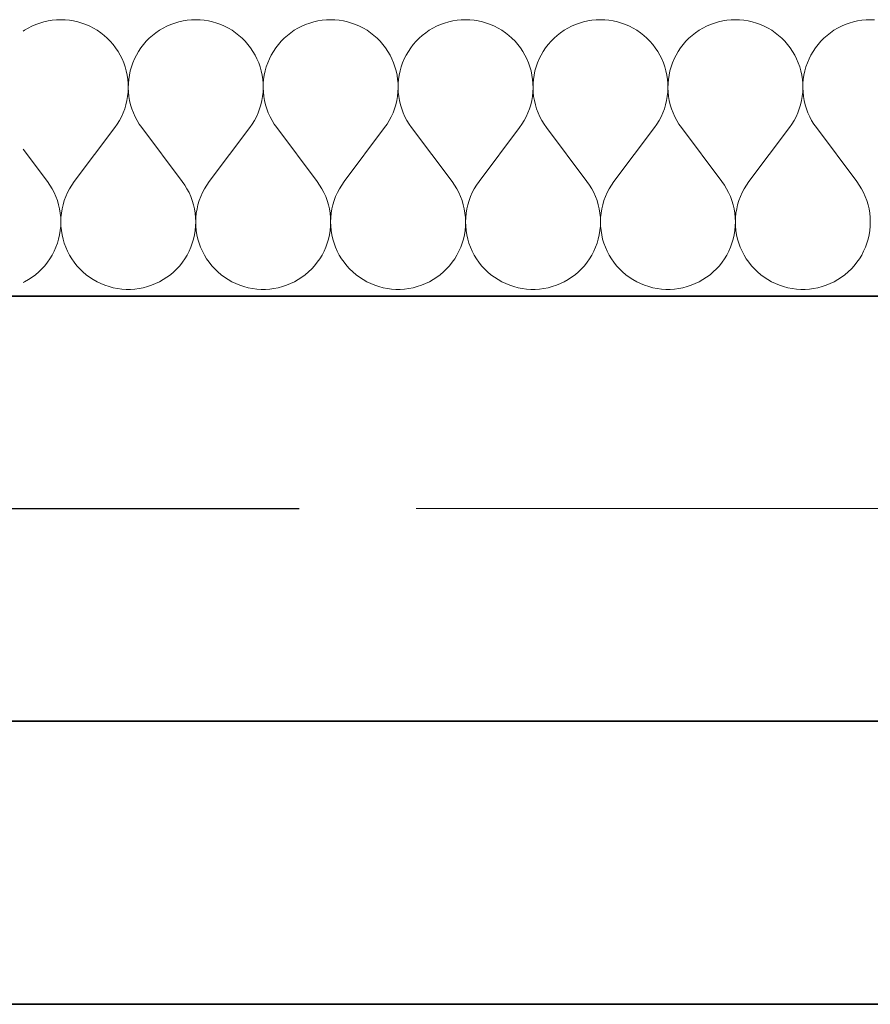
# Model space of a CAD drawing. Header units: millimetres. Extents: x -34676 to 172266, y 39940 to 476087.
# Tile 159 of 256: x 50408 to 51008, y 310245 to 310940. Entities that reach past the tile are written whole.
import ezdxf

# ---------------------------------------------------------------- set-up
doc = ezdxf.new("R2010")
doc.units = ezdxf.units.MM
doc.header["$MEASUREMENT"] = 0
doc.linetypes.add('Kropki i Kreski', pattern=[6.702778, 3.527778, -1.763889, 0, -1.411111])
for name, color, linetype in [('#podkład', 252, 'Continuous'), ('- A - ocieplenie', 7, 'Continuous'), ('- ZT- opisy', 7, 'Continuous'), ('Konstrukcja - Siatka mod', 7, 'Continuous'), ('Konstrukcja - Ściany zewnętrzne', 7, 'Continuous')]:
    doc.layers.add(name, color=color, linetype=linetype)

# ---------------------------------------------------------------- blocks, each defined once
blk = doc.blocks.new('ILHKGJHF')
at = {"layer": '- A - ocieplenie', "color": 252, "linetype": 'Continuous', "lineweight": 13, "ltscale": 100}
for p, q in [((50041.2, 316305.61), (50038.2, 316305.33)), ((50044.21, 316305.71), (50041.2, 316305.61)), ((50047.22, 316305.61), (50044.21, 316305.71)), ((50050.22, 316305.33), (50047.22, 316305.61)), ((50136.44, 316305.61), (50133.44, 316305.33)), ((50139.45, 316305.71), (50136.44, 316305.61)), ((50142.46, 316305.61), (50139.45, 316305.71)), ((50145.46, 316305.33), (50142.46, 316305.61)), ((50231.68, 316305.61), (50228.68, 316305.33)), ((50234.69, 316305.71), (50231.68, 316305.61)), ((50237.7, 316305.61), (50234.69, 316305.71)), ((50240.7, 316305.33), (50237.7, 316305.61)), ((50326.91, 316305.61), (50323.92, 316305.33)), ((50329.92, 316305.71), (50326.91, 316305.61)), ((50332.94, 316305.61), (50329.92, 316305.71)), ((50335.93, 316305.33), (50332.94, 316305.61)), ((50422.15, 316305.61), (50419.15, 316305.33)), ((50425.16, 316305.71), (50422.15, 316305.61)), ((50428.17, 316305.61), (50425.16, 316305.71)), ((50431.17, 316305.33), (50428.17, 316305.61)), ((50517.39, 316305.61), (50514.39, 316305.33)), ((50520.4, 316305.71), (50517.39, 316305.61)), ((50523.41, 316305.61), (50520.4, 316305.71)), ((50526.41, 316305.33), (50523.41, 316305.61)), ((50612.63, 316305.61), (50609.63, 316305.33)), ((50615.64, 316305.71), (50612.63, 316305.61)), ((50618.65, 316305.61), (50615.64, 316305.71)), ((50021.12, 316299.74), (50018.54, 316298.19)), ((50023.8, 316301.11), (50021.12, 316299.74)), ((50026.57, 316302.32), (50023.8, 316301.11)), ((50029.4, 316303.34), (50026.57, 316302.32)), ((50032.29, 316304.19), (50029.4, 316303.34)), ((50035.23, 316304.85), (50032.29, 316304.19)), ((50038.2, 316305.33), (50035.23, 316304.85)), ((50053.19, 316304.85), (50050.22, 316305.33)), ((50056.13, 316304.19), (50053.19, 316304.85)), ((50059.02, 316303.34), (50056.13, 316304.19)), ((50061.86, 316302.32), (50059.02, 316303.34)), ((50064.62, 316301.11), (50061.86, 316302.32)), ((50067.3, 316299.74), (50064.62, 316301.11)), ((50069.88, 316298.19), (50067.3, 316299.74)), ((50116.36, 316299.74), (50113.78, 316298.19)), ((50119.04, 316301.11), (50116.36, 316299.74)), ((50121.8, 316302.32), (50119.04, 316301.11)), ((50124.64, 316303.34), (50121.8, 316302.32)), ((50127.53, 316304.19), (50124.64, 316303.34)), ((50130.46, 316304.85), (50127.53, 316304.19)), ((50133.44, 316305.33), (50130.46, 316304.85)), ((50148.43, 316304.85), (50145.46, 316305.33)), ((50151.37, 316304.19), (50148.43, 316304.85)), ((50154.26, 316303.34), (50151.37, 316304.19)), ((50157.09, 316302.32), (50154.26, 316303.34)), ((50159.85, 316301.11), (50157.09, 316302.32)), ((50162.53, 316299.74), (50159.85, 316301.11)), ((50165.12, 316298.19), (50162.53, 316299.74)), ((50211.6, 316299.74), (50209.01, 316298.19)), ((50214.28, 316301.11), (50211.6, 316299.74)), ((50217.04, 316302.32), (50214.28, 316301.11)), ((50219.87, 316303.34), (50217.04, 316302.32)), ((50222.76, 316304.19), (50219.87, 316303.34)), ((50225.7, 316304.85), (50222.76, 316304.19)), ((50228.68, 316305.33), (50225.7, 316304.85)), ((50243.67, 316304.85), (50240.7, 316305.33)), ((50246.61, 316304.19), (50243.67, 316304.85)), ((50249.5, 316303.34), (50246.61, 316304.19)), ((50252.33, 316302.32), (50249.5, 316303.34)), ((50255.09, 316301.11), (50252.33, 316302.32)), ((50257.77, 316299.74), (50255.09, 316301.11)), ((50260.36, 316298.19), (50257.77, 316299.74)), ((50306.84, 316299.74), (50304.25, 316298.19)), ((50309.52, 316301.11), (50306.84, 316299.74)), ((50312.28, 316302.32), (50309.52, 316301.11)), ((50315.11, 316303.34), (50312.28, 316302.32)), ((50318, 316304.19), (50315.11, 316303.34)), ((50320.94, 316304.85), (50318, 316304.19)), ((50323.92, 316305.33), (50320.94, 316304.85)), ((50338.91, 316304.85), (50335.93, 316305.33)), ((50341.85, 316304.19), (50338.91, 316304.85)), ((50344.74, 316303.34), (50341.85, 316304.19)), ((50347.57, 316302.32), (50344.74, 316303.34)), ((50350.33, 316301.11), (50347.57, 316302.32)), ((50353.01, 316299.74), (50350.33, 316301.11)), ((50355.6, 316298.19), (50353.01, 316299.74)), ((50402.08, 316299.74), (50399.49, 316298.19)), ((50404.76, 316301.11), (50402.08, 316299.74)), ((50407.52, 316302.32), (50404.76, 316301.11)), ((50410.35, 316303.34), (50407.52, 316302.32)), ((50413.24, 316304.19), (50410.35, 316303.34)), ((50416.18, 316304.85), (50413.24, 316304.19)), ((50419.15, 316305.33), (50416.18, 316304.85)), ((50434.15, 316304.85), (50431.17, 316305.33)), ((50437.09, 316304.19), (50434.15, 316304.85)), ((50439.98, 316303.34), (50437.09, 316304.19)), ((50442.81, 316302.32), (50439.98, 316303.34)), ((50445.57, 316301.11), (50442.81, 316302.32)), ((50448.25, 316299.74), (50445.57, 316301.11)), ((50450.84, 316298.19), (50448.25, 316299.74)), ((50497.32, 316299.74), (50494.73, 316298.19)), ((50499.99, 316301.11), (50497.32, 316299.74)), ((50502.76, 316302.32), (50499.99, 316301.11)), ((50505.59, 316303.34), (50502.76, 316302.32)), ((50508.48, 316304.19), (50505.59, 316303.34)), ((50511.42, 316304.85), (50508.48, 316304.19)), ((50514.39, 316305.33), (50511.42, 316304.85)), ((50529.38, 316304.85), (50526.41, 316305.33)), ((50532.32, 316304.19), (50529.38, 316304.85)), ((50535.21, 316303.34), (50532.32, 316304.19)), ((50538.05, 316302.32), (50535.21, 316303.34)), ((50540.81, 316301.11), (50538.05, 316302.32)), ((50543.49, 316299.74), (50540.81, 316301.11)), ((50546.07, 316298.19), (50543.49, 316299.74)), ((50592.55, 316299.74), (50589.97, 316298.19)), ((50595.23, 316301.11), (50592.55, 316299.74)), ((50597.99, 316302.32), (50595.23, 316301.11)), ((50600.83, 316303.34), (50597.99, 316302.32)), ((50603.72, 316304.19), (50600.83, 316303.34)), ((50606.66, 316304.85), (50603.72, 316304.19)), ((50609.63, 316305.33), (50606.66, 316304.85)), ((50018.54, 316298.19), (50017.56, 316297.52)), ((50072.37, 316296.49), (50069.88, 316298.19)), ((50074.74, 316294.63), (50072.37, 316296.49)), ((50076.99, 316292.63), (50074.74, 316294.63)), ((50079.11, 316290.49), (50076.99, 316292.63)), ((50106.67, 316292.63), (50104.55, 316290.49)), ((50108.92, 316294.63), (50106.67, 316292.63)), ((50111.29, 316296.49), (50108.92, 316294.63)), ((50113.78, 316298.19), (50111.29, 316296.49)), ((50167.61, 316296.49), (50165.12, 316298.19)), ((50169.98, 316294.63), (50167.61, 316296.49)), ((50172.23, 316292.63), (50169.98, 316294.63)), ((50174.34, 316290.49), (50172.23, 316292.63)), ((50201.91, 316292.63), (50199.79, 316290.49)), ((50204.16, 316294.63), (50201.91, 316292.63)), ((50206.53, 316296.49), (50204.16, 316294.63)), ((50209.01, 316298.19), (50206.53, 316296.49)), ((50262.84, 316296.49), (50260.36, 316298.19)), ((50265.21, 316294.63), (50262.84, 316296.49)), ((50267.46, 316292.63), (50265.21, 316294.63)), ((50269.58, 316290.49), (50267.46, 316292.63)), ((50297.15, 316292.63), (50295.03, 316290.49)), ((50299.4, 316294.63), (50297.15, 316292.63)), ((50301.77, 316296.49), (50299.4, 316294.63)), ((50304.25, 316298.19), (50301.77, 316296.49)), ((50358.08, 316296.49), (50355.6, 316298.19)), ((50360.45, 316294.63), (50358.08, 316296.49)), ((50362.7, 316292.63), (50360.45, 316294.63)), ((50364.82, 316290.49), (50362.7, 316292.63)), ((50392.38, 316292.63), (50390.27, 316290.49)), ((50394.63, 316294.63), (50392.38, 316292.63)), ((50397.01, 316296.49), (50394.63, 316294.63)), ((50399.49, 316298.19), (50397.01, 316296.49)), ((50453.32, 316296.49), (50450.84, 316298.19)), ((50455.69, 316294.63), (50453.32, 316296.49)), ((50457.94, 316292.63), (50455.69, 316294.63)), ((50460.06, 316290.49), (50457.94, 316292.63)), ((50487.62, 316292.63), (50485.5, 316290.49)), ((50489.87, 316294.63), (50487.62, 316292.63)), ((50492.24, 316296.49), (50489.87, 316294.63)), ((50494.73, 316298.19), (50492.24, 316296.49)), ((50548.56, 316296.49), (50546.07, 316298.19)), ((50550.93, 316294.63), (50548.56, 316296.49)), ((50553.18, 316292.63), (50550.93, 316294.63)), ((50555.3, 316290.49), (50553.18, 316292.63)), ((50582.86, 316292.63), (50580.74, 316290.49)), ((50585.11, 316294.63), (50582.86, 316292.63)), ((50587.48, 316296.49), (50585.11, 316294.63)), ((50589.97, 316298.19), (50587.48, 316296.49)), ((50081.09, 316288.22), (50079.11, 316290.49)), ((50082.92, 316285.83), (50081.09, 316288.22)), ((50084.59, 316283.32), (50082.92, 316285.83)), ((50100.74, 316285.83), (50099.07, 316283.32)), ((50102.57, 316288.22), (50100.74, 316285.83)), ((50104.55, 316290.49), (50102.57, 316288.22)), ((50176.32, 316288.22), (50174.34, 316290.49)), ((50178.15, 316285.83), (50176.32, 316288.22)), ((50179.83, 316283.32), (50178.15, 316285.83)), ((50195.98, 316285.83), (50194.3, 316283.32)), ((50197.81, 316288.22), (50195.98, 316285.83)), ((50199.79, 316290.49), (50197.81, 316288.22)), ((50271.56, 316288.22), (50269.58, 316290.49)), ((50273.39, 316285.83), (50271.56, 316288.22)), ((50275.07, 316283.32), (50273.39, 316285.83)), ((50291.22, 316285.83), (50289.54, 316283.32)), ((50293.05, 316288.22), (50291.22, 316285.83)), ((50295.03, 316290.49), (50293.05, 316288.22)), ((50366.8, 316288.22), (50364.82, 316290.49)), ((50368.63, 316285.83), (50366.8, 316288.22)), ((50370.31, 316283.32), (50368.63, 316285.83)), ((50386.46, 316285.83), (50384.78, 316283.32)), ((50388.29, 316288.22), (50386.46, 316285.83)), ((50390.27, 316290.49), (50388.29, 316288.22)), ((50462.04, 316288.22), (50460.06, 316290.49)), ((50463.87, 316285.83), (50462.04, 316288.22)), ((50465.54, 316283.32), (50463.87, 316285.83)), ((50481.69, 316285.83), (50480.02, 316283.32)), ((50483.53, 316288.22), (50481.69, 316285.83)), ((50485.5, 316290.49), (50483.53, 316288.22)), ((50557.28, 316288.22), (50555.3, 316290.49)), ((50559.11, 316285.83), (50557.28, 316288.22)), ((50560.78, 316283.32), (50559.11, 316285.83)), ((50576.93, 316285.83), (50575.26, 316283.32)), ((50578.76, 316288.22), (50576.93, 316285.83)), ((50580.74, 316290.49), (50578.76, 316288.22)), ((50086.11, 316280.72), (50084.59, 316283.32)), ((50087.45, 316278.03), (50086.11, 316280.72)), ((50088.63, 316275.25), (50087.45, 316278.03)), ((50096.2, 316278.03), (50095.03, 316275.25)), ((50097.55, 316280.72), (50096.2, 316278.03)), ((50099.07, 316283.32), (50097.55, 316280.72)), ((50181.35, 316280.72), (50179.83, 316283.32)), ((50182.69, 316278.03), (50181.35, 316280.72)), ((50183.87, 316275.25), (50182.69, 316278.03)), ((50191.44, 316278.03), (50190.27, 316275.25)), ((50192.79, 316280.72), (50191.44, 316278.03)), ((50194.3, 316283.32), (50192.79, 316280.72)), ((50276.58, 316280.72), (50275.07, 316283.32)), ((50277.93, 316278.03), (50276.58, 316280.72)), ((50279.1, 316275.25), (50277.93, 316278.03)), ((50286.68, 316278.03), (50285.51, 316275.25)), ((50288.03, 316280.72), (50286.68, 316278.03)), ((50289.54, 316283.32), (50288.03, 316280.72)), ((50371.82, 316280.72), (50370.31, 316283.32)), ((50373.17, 316278.03), (50371.82, 316280.72)), ((50374.34, 316275.25), (50373.17, 316278.03)), ((50381.92, 316278.03), (50380.74, 316275.25)), ((50383.27, 316280.72), (50381.92, 316278.03)), ((50384.78, 316283.32), (50383.27, 316280.72)), ((50467.06, 316280.72), (50465.54, 316283.32)), ((50468.41, 316278.03), (50467.06, 316280.72)), ((50469.58, 316275.25), (50468.41, 316278.03)), ((50477.16, 316278.03), (50475.98, 316275.25)), ((50478.5, 316280.72), (50477.16, 316278.03)), ((50480.02, 316283.32), (50478.5, 316280.72)), ((50562.3, 316280.72), (50560.78, 316283.32)), ((50563.64, 316278.03), (50562.3, 316280.72)), ((50564.82, 316275.25), (50563.64, 316278.03)), ((50572.39, 316278.03), (50571.22, 316275.25)), ((50573.74, 316280.72), (50572.39, 316278.03)), ((50575.26, 316283.32), (50573.74, 316280.72)), ((50089.62, 316272.41), (50088.63, 316275.25)), ((50090.44, 316269.51), (50089.62, 316272.41)), ((50094.03, 316272.41), (50093.22, 316269.51)), ((50095.03, 316275.25), (50094.03, 316272.41)), ((50184.86, 316272.41), (50183.87, 316275.25)), ((50185.68, 316269.51), (50184.86, 316272.41)), ((50189.27, 316272.41), (50188.46, 316269.51)), ((50190.27, 316275.25), (50189.27, 316272.41)), ((50280.1, 316272.41), (50279.1, 316275.25)), ((50280.92, 316269.51), (50280.1, 316272.41)), ((50284.51, 316272.41), (50283.7, 316269.51)), ((50285.51, 316275.25), (50284.51, 316272.41)), ((50375.34, 316272.41), (50374.34, 316275.25)), ((50376.15, 316269.51), (50375.34, 316272.41)), ((50379.75, 316272.41), (50378.93, 316269.51)), ((50380.74, 316275.25), (50379.75, 316272.41)), ((50470.58, 316272.41), (50469.58, 316275.25)), ((50471.39, 316269.51), (50470.58, 316272.41)), ((50474.99, 316272.41), (50474.17, 316269.51)), ((50475.98, 316275.25), (50474.99, 316272.41)), ((50565.82, 316272.41), (50564.82, 316275.25)), ((50566.63, 316269.51), (50565.82, 316272.41)), ((50570.22, 316272.41), (50569.41, 316269.51)), ((50571.22, 316275.25), (50570.22, 316272.41)), ((50091.07, 316266.56), (50090.44, 316269.51)), ((50091.51, 316263.58), (50091.07, 316266.56)), ((50092.59, 316266.56), (50092.15, 316263.58)), ((50093.22, 316269.51), (50092.59, 316266.56)), ((50186.31, 316266.56), (50185.68, 316269.51)), ((50186.75, 316263.58), (50186.31, 316266.56)), ((50187.83, 316266.56), (50187.39, 316263.58)), ((50188.46, 316269.51), (50187.83, 316266.56)), ((50281.55, 316266.56), (50280.92, 316269.51)), ((50281.99, 316263.58), (50281.55, 316266.56)), ((50283.07, 316266.56), (50282.62, 316263.58)), ((50283.7, 316269.51), (50283.07, 316266.56)), ((50376.78, 316266.56), (50376.15, 316269.51)), ((50377.23, 316263.58), (50376.78, 316266.56)), ((50378.3, 316266.56), (50377.86, 316263.58)), ((50378.93, 316269.51), (50378.3, 316266.56)), ((50472.02, 316266.56), (50471.39, 316269.51)), ((50472.46, 316263.58), (50472.02, 316266.56)), ((50473.54, 316266.56), (50473.1, 316263.58)), ((50474.17, 316269.51), (50473.54, 316266.56)), ((50567.26, 316266.56), (50566.63, 316269.51)), ((50567.7, 316263.58), (50567.26, 316266.56)), ((50568.78, 316266.56), (50568.34, 316263.58)), ((50569.41, 316269.51), (50568.78, 316266.56)), ((50091.76, 316260.58), (50091.51, 316263.58)), ((50091.7, 316254.56), (50091.83, 316257.57)), ((50091.83, 316257.57), (50091.76, 316260.58)), ((50091.89, 316260.58), (50091.83, 316257.57)), ((50091.83, 316257.57), (50091.96, 316254.56)), ((50092.15, 316263.58), (50091.89, 316260.58)), ((50187, 316260.58), (50186.75, 316263.58)), ((50186.94, 316254.56), (50187.06, 316257.57)), ((50187.06, 316257.57), (50187, 316260.58)), ((50187.13, 316260.58), (50187.07, 316257.57)), ((50187.07, 316257.57), (50187.2, 316254.56)), ((50187.39, 316263.58), (50187.13, 316260.58)), ((50282.24, 316260.58), (50281.99, 316263.58)), ((50282.17, 316254.56), (50282.3, 316257.57)), ((50282.3, 316257.57), (50282.24, 316260.58)), ((50282.37, 316260.58), (50282.31, 316257.57)), ((50282.31, 316257.57), (50282.44, 316254.56)), ((50282.62, 316263.58), (50282.37, 316260.58)), ((50377.48, 316260.58), (50377.23, 316263.58)), ((50377.41, 316254.56), (50377.54, 316257.57)), ((50377.54, 316257.57), (50377.48, 316260.58)), ((50377.61, 316260.58), (50377.55, 316257.57)), ((50377.55, 316257.57), (50377.67, 316254.56)), ((50377.86, 316263.58), (50377.61, 316260.58)), ((50472.72, 316260.58), (50472.46, 316263.58)), ((50472.65, 316254.56), (50472.78, 316257.57)), ((50472.78, 316257.57), (50472.72, 316260.58)), ((50472.85, 316260.58), (50472.78, 316257.57)), ((50472.78, 316257.57), (50472.91, 316254.56)), ((50473.1, 316263.58), (50472.85, 316260.58)), ((50567.95, 316260.58), (50567.7, 316263.58)), ((50567.89, 316254.56), (50568.02, 316257.57)), ((50568.02, 316257.57), (50567.95, 316260.58)), ((50568.09, 316260.58), (50568.02, 316257.57)), ((50568.02, 316257.57), (50568.15, 316254.56)), ((50568.34, 316263.58), (50568.09, 316260.58)), ((50090.87, 316248.6), (50091.38, 316251.57)), ((50091.38, 316251.57), (50091.7, 316254.56)), ((50091.96, 316254.56), (50092.28, 316251.57)), ((50092.28, 316251.57), (50092.78, 316248.6)), ((50186.11, 316248.6), (50186.62, 316251.57)), ((50186.62, 316251.57), (50186.94, 316254.56)), ((50187.2, 316254.56), (50187.52, 316251.57)), ((50187.52, 316251.57), (50188.02, 316248.6)), ((50281.35, 316248.6), (50281.86, 316251.57)), ((50281.86, 316251.57), (50282.17, 316254.56)), ((50282.44, 316254.56), (50282.75, 316251.57)), ((50282.75, 316251.57), (50283.26, 316248.6)), ((50376.59, 316248.6), (50377.1, 316251.57)), ((50377.1, 316251.57), (50377.41, 316254.56)), ((50377.67, 316254.56), (50377.99, 316251.57)), ((50377.99, 316251.57), (50378.5, 316248.6)), ((50471.83, 316248.6), (50472.33, 316251.57)), ((50472.33, 316251.57), (50472.65, 316254.56)), ((50472.91, 316254.56), (50473.23, 316251.57)), ((50473.23, 316251.57), (50473.74, 316248.6)), ((50567.06, 316248.6), (50567.57, 316251.57)), ((50567.57, 316251.57), (50567.89, 316254.56)), ((50568.15, 316254.56), (50568.47, 316251.57)), ((50568.47, 316251.57), (50568.98, 316248.6)), ((50089.3, 316242.78), (50090.18, 316245.67)), ((50090.18, 316245.67), (50090.87, 316248.6)), ((50092.78, 316248.6), (50093.48, 316245.67)), ((50093.48, 316245.67), (50094.36, 316242.78)), ((50184.54, 316242.78), (50185.42, 316245.67)), ((50185.42, 316245.67), (50186.11, 316248.6)), ((50188.02, 316248.6), (50188.72, 316245.67)), ((50188.72, 316245.67), (50189.59, 316242.78)), ((50279.78, 316242.78), (50280.66, 316245.67)), ((50280.66, 316245.67), (50281.35, 316248.6)), ((50283.26, 316248.6), (50283.95, 316245.67)), ((50283.95, 316245.67), (50284.83, 316242.78)), ((50375.02, 316242.78), (50375.89, 316245.67)), ((50375.89, 316245.67), (50376.59, 316248.6)), ((50378.5, 316248.6), (50379.19, 316245.67)), ((50379.19, 316245.67), (50380.07, 316242.78)), ((50470.26, 316242.78), (50471.13, 316245.67)), ((50471.13, 316245.67), (50471.83, 316248.6)), ((50473.74, 316248.6), (50474.43, 316245.67)), ((50474.43, 316245.67), (50475.31, 316242.78)), ((50565.49, 316242.78), (50566.37, 316245.67)), ((50566.37, 316245.67), (50567.06, 316248.6)), ((50568.98, 316248.6), (50569.67, 316245.67)), ((50569.67, 316245.67), (50570.55, 316242.78)), ((50085.61, 316234.55), (50087.01, 316237.22)), ((50087.01, 316237.22), (50088.25, 316239.96)), ((50088.25, 316239.96), (50089.3, 316242.78)), ((50094.36, 316242.78), (50095.41, 316239.96)), ((50095.41, 316239.96), (50096.65, 316237.22)), ((50096.65, 316237.22), (50098.05, 316234.55)), ((50180.84, 316234.55), (50182.25, 316237.22)), ((50182.25, 316237.22), (50183.48, 316239.96)), ((50183.48, 316239.96), (50184.54, 316242.78)), ((50189.59, 316242.78), (50190.65, 316239.96)), ((50190.65, 316239.96), (50191.89, 316237.22)), ((50191.89, 316237.22), (50193.29, 316234.55)), ((50276.08, 316234.55), (50277.49, 316237.22)), ((50277.49, 316237.22), (50278.72, 316239.96)), ((50278.72, 316239.96), (50279.78, 316242.78)), ((50284.83, 316242.78), (50285.89, 316239.96)), ((50285.89, 316239.96), (50287.12, 316237.22)), ((50287.12, 316237.22), (50288.53, 316234.55)), ((50371.32, 316234.55), (50372.73, 316237.22)), ((50372.73, 316237.22), (50373.96, 316239.96)), ((50373.96, 316239.96), (50375.02, 316242.78)), ((50380.07, 316242.78), (50381.13, 316239.96)), ((50381.13, 316239.96), (50382.36, 316237.22)), ((50382.36, 316237.22), (50383.77, 316234.55)), ((50466.56, 316234.55), (50467.96, 316237.22)), ((50467.96, 316237.22), (50469.2, 316239.96)), ((50469.2, 316239.96), (50470.26, 316242.78)), ((50475.31, 316242.78), (50476.37, 316239.96)), ((50476.37, 316239.96), (50477.6, 316237.22)), ((50477.6, 316237.22), (50479, 316234.55)), ((50561.8, 316234.55), (50563.2, 316237.22)), ((50563.2, 316237.22), (50564.44, 316239.96)), ((50564.44, 316239.96), (50565.49, 316242.78)), ((50570.55, 316242.78), (50571.6, 316239.96)), ((50571.6, 316239.96), (50572.84, 316237.22)), ((50572.84, 316237.22), (50574.24, 316234.55)), ((50053.73, 316191.42), (50082.31, 316229.52)), ((50082.31, 316229.52), (50084.04, 316231.98)), ((50084.04, 316231.98), (50085.61, 316234.55)), ((50098.05, 316234.55), (50099.62, 316231.98)), ((50099.62, 316231.98), (50101.35, 316229.52)), ((50129.92, 316191.42), (50101.35, 316229.52)), ((50148.97, 316191.42), (50177.54, 316229.52)), ((50177.54, 316229.52), (50179.27, 316231.98)), ((50179.27, 316231.98), (50180.84, 316234.55)), ((50193.29, 316234.55), (50194.86, 316231.98)), ((50194.86, 316231.98), (50196.59, 316229.52)), ((50225.16, 316191.42), (50196.59, 316229.52)), ((50244.21, 316191.42), (50272.78, 316229.52)), ((50272.78, 316229.52), (50274.51, 316231.98)), ((50274.51, 316231.98), (50276.08, 316234.55)), ((50288.53, 316234.55), (50290.1, 316231.98)), ((50290.1, 316231.98), (50291.83, 316229.52)), ((50320.4, 316191.42), (50291.83, 316229.52)), ((50339.45, 316191.42), (50368.02, 316229.52)), ((50368.02, 316229.52), (50369.75, 316231.98)), ((50369.75, 316231.98), (50371.32, 316234.55)), ((50383.77, 316234.55), (50385.34, 316231.98)), ((50385.34, 316231.98), (50387.07, 316229.52)), ((50415.64, 316191.42), (50387.07, 316229.52)), ((50434.69, 316191.42), (50463.26, 316229.52)), ((50463.26, 316229.52), (50464.99, 316231.98)), ((50464.99, 316231.98), (50466.56, 316234.55)), ((50479, 316234.55), (50480.58, 316231.98)), ((50480.58, 316231.98), (50482.31, 316229.52)), ((50510.88, 316191.42), (50482.31, 316229.52)), ((50529.92, 316191.42), (50558.5, 316229.52)), ((50558.5, 316229.52), (50560.23, 316231.98)), ((50560.23, 316231.98), (50561.8, 316234.55)), ((50574.24, 316234.55), (50575.81, 316231.98)), ((50575.81, 316231.98), (50577.54, 316229.52)), ((50606.12, 316191.42), (50577.54, 316229.52)), ((50034.69, 316191.42), (50017.56, 316214.26)), ((50036.44, 316188.92), (50034.69, 316191.42)), ((50038.03, 316186.31), (50036.44, 316188.92)), ((50051.98, 316188.92), (50050.39, 316186.31)), ((50053.73, 316191.42), (50051.98, 316188.92)), ((50131.68, 316188.92), (50129.92, 316191.42)), ((50133.27, 316186.31), (50131.68, 316188.92)), ((50147.22, 316188.92), (50145.63, 316186.31)), ((50148.97, 316191.42), (50147.22, 316188.92)), ((50226.92, 316188.92), (50225.16, 316191.42)), ((50228.51, 316186.31), (50226.92, 316188.92)), ((50242.46, 316188.92), (50240.87, 316186.31)), ((50244.21, 316191.42), (50242.46, 316188.92)), ((50322.15, 316188.92), (50320.4, 316191.42)), ((50323.74, 316186.31), (50322.15, 316188.92)), ((50337.69, 316188.92), (50336.1, 316186.31)), ((50339.45, 316191.42), (50337.69, 316188.92)), ((50417.39, 316188.92), (50415.64, 316191.42)), ((50418.98, 316186.31), (50417.39, 316188.92)), ((50432.93, 316188.92), (50431.34, 316186.31)), ((50434.69, 316191.42), (50432.93, 316188.92)), ((50512.63, 316188.92), (50510.88, 316191.42)), ((50514.22, 316186.31), (50512.63, 316188.92)), ((50528.17, 316188.92), (50526.58, 316186.31)), ((50529.92, 316191.42), (50528.17, 316188.92)), ((50607.87, 316188.92), (50606.12, 316191.42)), ((50609.46, 316186.31), (50607.87, 316188.92)), ((50039.45, 316183.6), (50038.03, 316186.31)), ((50040.69, 316180.81), (50039.45, 316183.6)), ((50041.75, 316177.95), (50040.69, 316180.81)), ((50047.73, 316180.81), (50046.67, 316177.95)), ((50048.97, 316183.6), (50047.73, 316180.81)), ((50050.39, 316186.31), (50048.97, 316183.6)), ((50134.69, 316183.6), (50133.27, 316186.31)), ((50135.93, 316180.81), (50134.69, 316183.6)), ((50136.99, 316177.95), (50135.93, 316180.81)), ((50142.97, 316180.81), (50141.9, 316177.95)), ((50144.21, 316183.6), (50142.97, 316180.81)), ((50145.63, 316186.31), (50144.21, 316183.6)), ((50229.93, 316183.6), (50228.51, 316186.31)), ((50231.17, 316180.81), (50229.93, 316183.6)), ((50232.23, 316177.95), (50231.17, 316180.81)), ((50238.2, 316180.81), (50237.14, 316177.95)), ((50239.45, 316183.6), (50238.2, 316180.81)), ((50240.87, 316186.31), (50239.45, 316183.6)), ((50325.16, 316183.6), (50323.74, 316186.31)), ((50326.41, 316180.81), (50325.16, 316183.6)), ((50327.47, 316177.95), (50326.41, 316180.81)), ((50333.44, 316180.81), (50332.38, 316177.95)), ((50334.68, 316183.6), (50333.44, 316180.81)), ((50336.1, 316186.31), (50334.68, 316183.6)), ((50420.4, 316183.6), (50418.98, 316186.31)), ((50421.65, 316180.81), (50420.4, 316183.6)), ((50422.71, 316177.95), (50421.65, 316180.81)), ((50428.68, 316180.81), (50427.62, 316177.95)), ((50429.92, 316183.6), (50428.68, 316180.81)), ((50431.34, 316186.31), (50429.92, 316183.6)), ((50515.64, 316183.6), (50514.22, 316186.31)), ((50516.88, 316180.81), (50515.64, 316183.6)), ((50517.94, 316177.95), (50516.88, 316180.81)), ((50523.92, 316180.81), (50522.86, 316177.95)), ((50525.16, 316183.6), (50523.92, 316180.81)), ((50526.58, 316186.31), (50525.16, 316183.6)), ((50610.88, 316183.6), (50609.46, 316186.31)), ((50612.12, 316180.81), (50610.88, 316183.6)), ((50613.18, 316177.95), (50612.12, 316180.81)), ((50042.63, 316175.02), (50041.75, 316177.95)), ((50043.31, 316172.04), (50042.63, 316175.02)), ((50045.79, 316175.02), (50045.11, 316172.04)), ((50046.67, 316177.95), (50045.79, 316175.02)), ((50137.87, 316175.02), (50136.99, 316177.95)), ((50138.55, 316172.04), (50137.87, 316175.02)), ((50141.03, 316175.02), (50140.34, 316172.04)), ((50141.9, 316177.95), (50141.03, 316175.02)), ((50233.11, 316175.02), (50232.23, 316177.95)), ((50233.79, 316172.04), (50233.11, 316175.02)), ((50236.27, 316175.02), (50235.58, 316172.04)), ((50237.14, 316177.95), (50236.27, 316175.02)), ((50328.34, 316175.02), (50327.47, 316177.95)), ((50329.03, 316172.04), (50328.34, 316175.02)), ((50331.51, 316175.02), (50330.82, 316172.04)), ((50332.38, 316177.95), (50331.51, 316175.02)), ((50423.58, 316175.02), (50422.71, 316177.95)), ((50424.27, 316172.04), (50423.58, 316175.02)), ((50426.74, 316175.02), (50426.06, 316172.04)), ((50427.62, 316177.95), (50426.74, 316175.02)), ((50518.82, 316175.02), (50517.94, 316177.95)), ((50519.51, 316172.04), (50518.82, 316175.02)), ((50521.98, 316175.02), (50521.3, 316172.04)), ((50522.86, 316177.95), (50521.98, 316175.02)), ((50614.06, 316175.02), (50613.18, 316177.95)), ((50614.74, 316172.04), (50614.06, 316175.02)), ((50043.81, 316169.02), (50043.31, 316172.04)), ((50044.11, 316165.98), (50043.81, 316169.02)), ((50044.61, 316169.02), (50044.31, 316165.98)), ((50045.11, 316172.04), (50044.61, 316169.02)), ((50139.05, 316169.02), (50138.55, 316172.04)), ((50139.35, 316165.98), (50139.05, 316169.02)), ((50139.85, 316169.02), (50139.55, 316165.98)), ((50140.34, 316172.04), (50139.85, 316169.02)), ((50234.28, 316169.02), (50233.79, 316172.04)), ((50234.58, 316165.98), (50234.28, 316169.02)), ((50235.09, 316169.02), (50234.79, 316165.98)), ((50235.58, 316172.04), (50235.09, 316169.02)), ((50329.52, 316169.02), (50329.03, 316172.04)), ((50329.82, 316165.98), (50329.52, 316169.02)), ((50330.33, 316169.02), (50330.03, 316165.98)), ((50330.82, 316172.04), (50330.33, 316169.02)), ((50424.76, 316169.02), (50424.27, 316172.04)), ((50425.06, 316165.98), (50424.76, 316169.02)), ((50425.56, 316169.02), (50425.27, 316165.98)), ((50426.06, 316172.04), (50425.56, 316169.02)), ((50520, 316169.02), (50519.51, 316172.04)), ((50520.3, 316165.98), (50520, 316169.02)), ((50520.8, 316169.02), (50520.5, 316165.98)), ((50521.3, 316172.04), (50520.8, 316169.02)), ((50615.24, 316169.02), (50614.74, 316172.04)), ((50615.54, 316165.98), (50615.24, 316169.02)), ((50043.83, 316156.83), (50044.12, 316159.87)), ((50044.21, 316162.93), (50044.11, 316165.98)), ((50044.12, 316159.87), (50044.21, 316162.93)), ((50044.31, 316165.98), (50044.21, 316162.93)), ((50044.21, 316162.93), (50044.3, 316159.87)), ((50044.3, 316159.87), (50044.59, 316156.83)), ((50139.07, 316156.83), (50139.36, 316159.87)), ((50139.45, 316162.93), (50139.35, 316165.98)), ((50139.36, 316159.87), (50139.45, 316162.93)), ((50139.55, 316165.98), (50139.45, 316162.93)), ((50139.45, 316162.93), (50139.54, 316159.87)), ((50139.54, 316159.87), (50139.83, 316156.83)), ((50234.3, 316156.83), (50234.59, 316159.87)), ((50234.69, 316162.93), (50234.58, 316165.98)), ((50234.59, 316159.87), (50234.69, 316162.93)), ((50234.79, 316165.98), (50234.69, 316162.93)), ((50234.69, 316162.93), (50234.78, 316159.87)), ((50234.78, 316159.87), (50235.07, 316156.83)), ((50329.54, 316156.83), (50329.83, 316159.87)), ((50329.92, 316162.93), (50329.82, 316165.98)), ((50329.83, 316159.87), (50329.92, 316162.93)), ((50330.03, 316165.98), (50329.92, 316162.93)), ((50329.92, 316162.93), (50330.02, 316159.87)), ((50330.02, 316159.87), (50330.31, 316156.83)), ((50424.78, 316156.83), (50425.07, 316159.87)), ((50425.16, 316162.93), (50425.06, 316165.98)), ((50425.07, 316159.87), (50425.16, 316162.93)), ((50425.27, 316165.98), (50425.16, 316162.93)), ((50425.16, 316162.93), (50425.26, 316159.87)), ((50425.26, 316159.87), (50425.54, 316156.83)), ((50520.02, 316156.83), (50520.31, 316159.87)), ((50520.4, 316162.93), (50520.3, 316165.98)), ((50520.31, 316159.87), (50520.4, 316162.93)), ((50520.5, 316165.98), (50520.4, 316162.93)), ((50520.4, 316162.93), (50520.49, 316159.87)), ((50520.49, 316159.87), (50520.78, 316156.83)), ((50615.26, 316156.83), (50615.55, 316159.87)), ((50615.64, 316162.93), (50615.54, 316165.98)), ((50615.55, 316159.87), (50615.64, 316162.93)), ((50042.67, 316150.84), (50043.35, 316153.82)), ((50043.35, 316153.82), (50043.83, 316156.83)), ((50044.59, 316156.83), (50045.08, 316153.82)), ((50045.08, 316153.82), (50045.75, 316150.84)), ((50137.91, 316150.84), (50138.58, 316153.82)), ((50138.58, 316153.82), (50139.07, 316156.83)), ((50139.83, 316156.83), (50140.31, 316153.82)), ((50140.31, 316153.82), (50140.99, 316150.84)), ((50233.15, 316150.84), (50233.82, 316153.82)), ((50233.82, 316153.82), (50234.3, 316156.83)), ((50235.07, 316156.83), (50235.55, 316153.82)), ((50235.55, 316153.82), (50236.23, 316150.84)), ((50328.38, 316150.84), (50329.06, 316153.82)), ((50329.06, 316153.82), (50329.54, 316156.83)), ((50330.31, 316156.83), (50330.79, 316153.82)), ((50330.79, 316153.82), (50331.47, 316150.84)), ((50423.62, 316150.84), (50424.3, 316153.82)), ((50424.3, 316153.82), (50424.78, 316156.83)), ((50425.54, 316156.83), (50426.03, 316153.82)), ((50426.03, 316153.82), (50426.7, 316150.84)), ((50518.86, 316150.84), (50519.54, 316153.82)), ((50519.54, 316153.82), (50520.02, 316156.83)), ((50520.78, 316156.83), (50521.27, 316153.82)), ((50521.27, 316153.82), (50521.94, 316150.84)), ((50614.1, 316150.84), (50614.77, 316153.82)), ((50614.77, 316153.82), (50615.26, 316156.83)), ((50040.75, 316145.04), (50041.8, 316147.9)), ((50041.8, 316147.9), (50042.67, 316150.84)), ((50045.75, 316150.84), (50046.62, 316147.9)), ((50046.62, 316147.9), (50047.67, 316145.04)), ((50135.99, 316145.04), (50137.04, 316147.9)), ((50137.04, 316147.9), (50137.91, 316150.84)), ((50140.99, 316150.84), (50141.85, 316147.9)), ((50141.85, 316147.9), (50142.91, 316145.04)), ((50231.23, 316145.04), (50232.28, 316147.9)), ((50232.28, 316147.9), (50233.15, 316150.84)), ((50236.23, 316150.84), (50237.09, 316147.9)), ((50237.09, 316147.9), (50238.14, 316145.04)), ((50326.47, 316145.04), (50327.52, 316147.9)), ((50327.52, 316147.9), (50328.38, 316150.84)), ((50331.47, 316150.84), (50332.33, 316147.9)), ((50332.33, 316147.9), (50333.38, 316145.04)), ((50421.71, 316145.04), (50422.76, 316147.9)), ((50422.76, 316147.9), (50423.62, 316150.84)), ((50426.7, 316150.84), (50427.57, 316147.9)), ((50427.57, 316147.9), (50428.62, 316145.04)), ((50516.94, 316145.04), (50517.99, 316147.9)), ((50517.99, 316147.9), (50518.86, 316150.84)), ((50521.94, 316150.84), (50522.81, 316147.9)), ((50522.81, 316147.9), (50523.86, 316145.04)), ((50612.18, 316145.04), (50613.23, 316147.9)), ((50613.23, 316147.9), (50614.1, 316150.84)), ((50036.53, 316136.91), (50038.11, 316139.53)), ((50038.11, 316139.53), (50039.52, 316142.24)), ((50039.52, 316142.24), (50040.75, 316145.04)), ((50047.67, 316145.04), (50048.9, 316142.24)), ((50048.9, 316142.24), (50050.31, 316139.53)), ((50050.31, 316139.53), (50051.89, 316136.91)), ((50131.77, 316136.91), (50133.35, 316139.53)), ((50133.35, 316139.53), (50134.76, 316142.24)), ((50134.76, 316142.24), (50135.99, 316145.04)), ((50142.91, 316145.04), (50144.14, 316142.24)), ((50144.14, 316142.24), (50145.55, 316139.53)), ((50145.55, 316139.53), (50147.13, 316136.91)), ((50227, 316136.91), (50228.59, 316139.53)), ((50228.59, 316139.53), (50230, 316142.24)), ((50230, 316142.24), (50231.23, 316145.04)), ((50238.14, 316145.04), (50239.38, 316142.24)), ((50239.38, 316142.24), (50240.79, 316139.53)), ((50240.79, 316139.53), (50242.37, 316136.91)), ((50322.24, 316136.91), (50323.82, 316139.53)), ((50323.82, 316139.53), (50325.23, 316142.24)), ((50325.23, 316142.24), (50326.47, 316145.04)), ((50333.38, 316145.04), (50334.62, 316142.24)), ((50334.62, 316142.24), (50336.03, 316139.53)), ((50336.03, 316139.53), (50337.61, 316136.91)), ((50417.48, 316136.91), (50419.06, 316139.53)), ((50419.06, 316139.53), (50420.47, 316142.24)), ((50420.47, 316142.24), (50421.71, 316145.04)), ((50428.62, 316145.04), (50429.85, 316142.24)), ((50429.85, 316142.24), (50431.26, 316139.53)), ((50431.26, 316139.53), (50432.85, 316136.91)), ((50512.72, 316136.91), (50514.3, 316139.53)), ((50514.3, 316139.53), (50515.71, 316142.24)), ((50515.71, 316142.24), (50516.94, 316145.04)), ((50523.86, 316145.04), (50525.09, 316142.24)), ((50525.09, 316142.24), (50526.5, 316139.53)), ((50526.5, 316139.53), (50528.08, 316136.91)), ((50607.96, 316136.91), (50609.54, 316139.53)), ((50609.54, 316139.53), (50610.95, 316142.24)), ((50610.95, 316142.24), (50612.18, 316145.04)), ((50030.83, 316129.75), (50032.88, 316132.01)), ((50032.88, 316132.01), (50034.78, 316134.41)), ((50034.78, 316134.41), (50036.53, 316136.91)), ((50051.89, 316136.91), (50053.64, 316134.41)), ((50053.64, 316134.41), (50055.54, 316132.01)), ((50055.54, 316132.01), (50057.59, 316129.75)), ((50126.06, 316129.75), (50128.12, 316132.01)), ((50128.12, 316132.01), (50130.02, 316134.41)), ((50130.02, 316134.41), (50131.77, 316136.91)), ((50147.13, 316136.91), (50148.88, 316134.41)), ((50148.88, 316134.41), (50150.78, 316132.01)), ((50150.78, 316132.01), (50152.83, 316129.75)), ((50221.3, 316129.75), (50223.36, 316132.01)), ((50223.36, 316132.01), (50225.26, 316134.41)), ((50225.26, 316134.41), (50227, 316136.91)), ((50242.37, 316136.91), (50244.11, 316134.41)), ((50244.11, 316134.41), (50246.02, 316132.01)), ((50246.02, 316132.01), (50248.07, 316129.75)), ((50316.54, 316129.75), (50318.59, 316132.01)), ((50318.59, 316132.01), (50320.5, 316134.41)), ((50320.5, 316134.41), (50322.24, 316136.91)), ((50337.61, 316136.91), (50339.35, 316134.41)), ((50339.35, 316134.41), (50341.26, 316132.01)), ((50341.26, 316132.01), (50343.31, 316129.75)), ((50411.78, 316129.75), (50413.83, 316132.01)), ((50413.83, 316132.01), (50415.73, 316134.41)), ((50415.73, 316134.41), (50417.48, 316136.91)), ((50432.85, 316136.91), (50434.59, 316134.41)), ((50434.59, 316134.41), (50436.49, 316132.01)), ((50436.49, 316132.01), (50438.55, 316129.75)), ((50507.02, 316129.75), (50509.07, 316132.01)), ((50509.07, 316132.01), (50510.97, 316134.41)), ((50510.97, 316134.41), (50512.72, 316136.91)), ((50528.08, 316136.91), (50529.83, 316134.41)), ((50529.83, 316134.41), (50531.73, 316132.01)), ((50531.73, 316132.01), (50533.78, 316129.75)), ((50602.26, 316129.75), (50604.31, 316132.01)), ((50604.31, 316132.01), (50606.21, 316134.41)), ((50606.21, 316134.41), (50607.96, 316136.91)), ((50023.86, 316123.81), (50026.31, 316125.64)), ((50026.31, 316125.64), (50028.63, 316127.62)), ((50028.63, 316127.62), (50030.83, 316129.75)), ((50057.59, 316129.75), (50059.79, 316127.62)), ((50059.79, 316127.62), (50062.11, 316125.64)), ((50062.11, 316125.64), (50064.56, 316123.81)), ((50119.1, 316123.81), (50121.55, 316125.64)), ((50121.55, 316125.64), (50123.87, 316127.62)), ((50123.87, 316127.62), (50126.06, 316129.75)), ((50152.83, 316129.75), (50155.03, 316127.62)), ((50155.03, 316127.62), (50157.35, 316125.64)), ((50157.35, 316125.64), (50159.8, 316123.81)), ((50214.34, 316123.81), (50216.78, 316125.64)), ((50216.78, 316125.64), (50219.11, 316127.62)), ((50219.11, 316127.62), (50221.3, 316129.75)), ((50248.07, 316129.75), (50250.26, 316127.62)), ((50250.26, 316127.62), (50252.59, 316125.64)), ((50252.59, 316125.64), (50255.04, 316123.81)), ((50309.57, 316123.81), (50312.02, 316125.64)), ((50312.02, 316125.64), (50314.35, 316127.62)), ((50314.35, 316127.62), (50316.54, 316129.75)), ((50343.31, 316129.75), (50345.5, 316127.62)), ((50345.5, 316127.62), (50347.83, 316125.64)), ((50347.83, 316125.64), (50350.27, 316123.81)), ((50404.81, 316123.81), (50407.26, 316125.64)), ((50407.26, 316125.64), (50409.59, 316127.62)), ((50409.59, 316127.62), (50411.78, 316129.75)), ((50438.55, 316129.75), (50440.74, 316127.62)), ((50440.74, 316127.62), (50443.07, 316125.64)), ((50443.07, 316125.64), (50445.51, 316123.81)), ((50500.05, 316123.81), (50502.5, 316125.64)), ((50502.5, 316125.64), (50504.82, 316127.62)), ((50504.82, 316127.62), (50507.02, 316129.75)), ((50533.78, 316129.75), (50535.98, 316127.62)), ((50535.98, 316127.62), (50538.3, 316125.64)), ((50538.3, 316125.64), (50540.75, 316123.81)), ((50595.29, 316123.81), (50597.74, 316125.64)), ((50597.74, 316125.64), (50600.06, 316127.62)), ((50600.06, 316127.62), (50602.26, 316129.75)), ((50017.56, 316120.12), (50018.64, 316120.64)), ((50018.64, 316120.64), (50021.3, 316122.14)), ((50021.3, 316122.14), (50023.86, 316123.81)), ((50064.56, 316123.81), (50067.12, 316122.14)), ((50067.12, 316122.14), (50069.78, 316120.64)), ((50069.78, 316120.64), (50072.53, 316119.31)), ((50072.53, 316119.31), (50075.37, 316118.17)), ((50075.37, 316118.17), (50078.27, 316117.2)), ((50105.39, 316117.2), (50108.29, 316118.17)), ((50108.29, 316118.17), (50111.12, 316119.31)), ((50111.12, 316119.31), (50113.88, 316120.64)), ((50113.88, 316120.64), (50116.54, 316122.14)), ((50116.54, 316122.14), (50119.1, 316123.81)), ((50159.8, 316123.81), (50162.36, 316122.14)), ((50162.36, 316122.14), (50165.02, 316120.64)), ((50165.02, 316120.64), (50167.77, 316119.31)), ((50167.77, 316119.31), (50170.6, 316118.17)), ((50170.6, 316118.17), (50173.5, 316117.2)), ((50200.63, 316117.2), (50203.53, 316118.17)), ((50203.53, 316118.17), (50206.36, 316119.31)), ((50206.36, 316119.31), (50209.11, 316120.64)), ((50209.11, 316120.64), (50211.78, 316122.14)), ((50211.78, 316122.14), (50214.34, 316123.81)), ((50255.04, 316123.81), (50257.6, 316122.14)), ((50257.6, 316122.14), (50260.26, 316120.64)), ((50260.26, 316120.64), (50263.01, 316119.31)), ((50263.01, 316119.31), (50265.84, 316118.17)), ((50265.84, 316118.17), (50268.74, 316117.2)), ((50295.87, 316117.2), (50298.77, 316118.17)), ((50298.77, 316118.17), (50301.6, 316119.31)), ((50301.6, 316119.31), (50304.35, 316120.64)), ((50304.35, 316120.64), (50307.01, 316122.14)), ((50307.01, 316122.14), (50309.57, 316123.81)), ((50350.27, 316123.81), (50352.83, 316122.14)), ((50352.83, 316122.14), (50355.5, 316120.64)), ((50355.5, 316120.64), (50358.25, 316119.31)), ((50358.25, 316119.31), (50361.08, 316118.17)), ((50361.08, 316118.17), (50363.98, 316117.2)), ((50391.11, 316117.2), (50394.01, 316118.17)), ((50394.01, 316118.17), (50396.84, 316119.31)), ((50396.84, 316119.31), (50399.59, 316120.64)), ((50399.59, 316120.64), (50402.25, 316122.14)), ((50402.25, 316122.14), (50404.81, 316123.81)), ((50445.51, 316123.81), (50448.07, 316122.14)), ((50448.07, 316122.14), (50450.73, 316120.64)), ((50450.73, 316120.64), (50453.49, 316119.31)), ((50453.49, 316119.31), (50456.32, 316118.17)), ((50456.32, 316118.17), (50459.22, 316117.2)), ((50486.34, 316117.2), (50489.24, 316118.17)), ((50489.24, 316118.17), (50492.08, 316119.31)), ((50492.08, 316119.31), (50494.83, 316120.64)), ((50494.83, 316120.64), (50497.49, 316122.14)), ((50497.49, 316122.14), (50500.05, 316123.81)), ((50540.75, 316123.81), (50543.31, 316122.14)), ((50543.31, 316122.14), (50545.97, 316120.64)), ((50545.97, 316120.64), (50548.73, 316119.31)), ((50548.73, 316119.31), (50551.56, 316118.17)), ((50551.56, 316118.17), (50554.46, 316117.2)), ((50581.58, 316117.2), (50584.48, 316118.17)), ((50584.48, 316118.17), (50587.31, 316119.31)), ((50587.31, 316119.31), (50590.07, 316120.64)), ((50590.07, 316120.64), (50592.73, 316122.14)), ((50592.73, 316122.14), (50595.29, 316123.81)), ((50078.27, 316117.2), (50081.22, 316116.43)), ((50081.22, 316116.43), (50084.22, 316115.84)), ((50084.22, 316115.84), (50087.25, 316115.45)), ((50087.25, 316115.45), (50090.3, 316115.25)), ((50090.3, 316115.25), (50093.36, 316115.25)), ((50093.36, 316115.25), (50096.41, 316115.45)), ((50096.41, 316115.45), (50099.44, 316115.84)), ((50099.44, 316115.84), (50102.44, 316116.43)), ((50102.44, 316116.43), (50105.39, 316117.2)), ((50173.5, 316117.2), (50176.46, 316116.43)), ((50176.46, 316116.43), (50179.46, 316115.84)), ((50179.46, 316115.84), (50182.49, 316115.45)), ((50182.49, 316115.45), (50185.54, 316115.25)), ((50185.54, 316115.25), (50188.6, 316115.25)), ((50188.6, 316115.25), (50191.64, 316115.45)), ((50191.64, 316115.45), (50194.68, 316115.84)), ((50194.68, 316115.84), (50197.67, 316116.43)), ((50197.67, 316116.43), (50200.63, 316117.2)), ((50268.74, 316117.2), (50271.7, 316116.43)), ((50271.7, 316116.43), (50274.7, 316115.84)), ((50274.7, 316115.84), (50277.73, 316115.45)), ((50277.73, 316115.45), (50280.78, 316115.25)), ((50280.78, 316115.25), (50283.83, 316115.25)), ((50283.83, 316115.25), (50286.88, 316115.45)), ((50286.88, 316115.45), (50289.91, 316115.84)), ((50289.91, 316115.84), (50292.91, 316116.43)), ((50292.91, 316116.43), (50295.87, 316117.2)), ((50363.98, 316117.2), (50366.94, 316116.43)), ((50366.94, 316116.43), (50369.94, 316115.84)), ((50369.94, 316115.84), (50372.97, 316115.45)), ((50372.97, 316115.45), (50376.02, 316115.25)), ((50376.02, 316115.25), (50379.07, 316115.25)), ((50379.07, 316115.25), (50382.12, 316115.45)), ((50382.12, 316115.45), (50385.15, 316115.84)), ((50385.15, 316115.84), (50388.15, 316116.43)), ((50388.15, 316116.43), (50391.11, 316117.2)), ((50459.22, 316117.2), (50462.17, 316116.43)), ((50462.17, 316116.43), (50465.17, 316115.84)), ((50465.17, 316115.84), (50468.2, 316115.45)), ((50468.2, 316115.45), (50471.25, 316115.25)), ((50471.25, 316115.25), (50474.31, 316115.25)), ((50474.31, 316115.25), (50477.36, 316115.45)), ((50477.36, 316115.45), (50480.39, 316115.84)), ((50480.39, 316115.84), (50483.39, 316116.43)), ((50483.39, 316116.43), (50486.34, 316117.2)), ((50554.46, 316117.2), (50557.41, 316116.43)), ((50557.41, 316116.43), (50560.41, 316115.84)), ((50560.41, 316115.84), (50563.44, 316115.45)), ((50563.44, 316115.45), (50566.49, 316115.25)), ((50566.49, 316115.25), (50569.55, 316115.25)), ((50569.55, 316115.25), (50572.6, 316115.45)), ((50572.6, 316115.45), (50575.63, 316115.84)), ((50575.63, 316115.84), (50578.63, 316116.43)), ((50578.63, 316116.43), (50581.58, 316117.2))]:
    blk.add_line(p, q, dxfattribs=at)
at = {"layer": '- A - ocieplenie', "color": 252, "linetype": 'Continuous', "lineweight": 35, "ltscale": 100}
for p, q in [((49817.56, 316110.47), (50017.56, 316110.47)), ((50017.56, 316110.47), (51024.16, 316110.47)), ((51024.16, 315810.47), (49287.56, 315810.47)), ((49487.56, 315610.47), (51024.16, 315610.47))]:
    blk.add_line(p, q, dxfattribs=at)
at = {"layer": 'Konstrukcja - Siatka mod', "color": 252, "linetype": 'Kropki i Kreski', "lineweight": 13, "ltscale": 100}
blk.add_line((49624.58, 315960.47), (50624.58, 315960.47), dxfattribs=at)
at = {"layer": 'Konstrukcja - Ściany zewnętrzne', "color": 252, "linetype": 'Continuous', "lineweight": 35, "ltscale": 100}
for p, q in [((51024.16, 316110.47), (49817.56, 316110.47)), ((49817.56, 315810.47), (51024.16, 315810.47))]:
    blk.add_line(p, q, dxfattribs=at)

msp = doc.modelspace()

# ---------------------------------------------------------------- linework, layer by layer
at = {"layer": '- ZT- opisy', "color": 7}
msp.add_line((49515.26, 310595.21), (50605.26, 310595.21), dxfattribs=at)

# ---------------------------------------------------------------- block references
at = {"layer": '#podkład'}
msp.add_blockref('ILHKGJHF', (392.7, -5365.25), dxfattribs=at)

doc.saveas('drawing.dxf')
